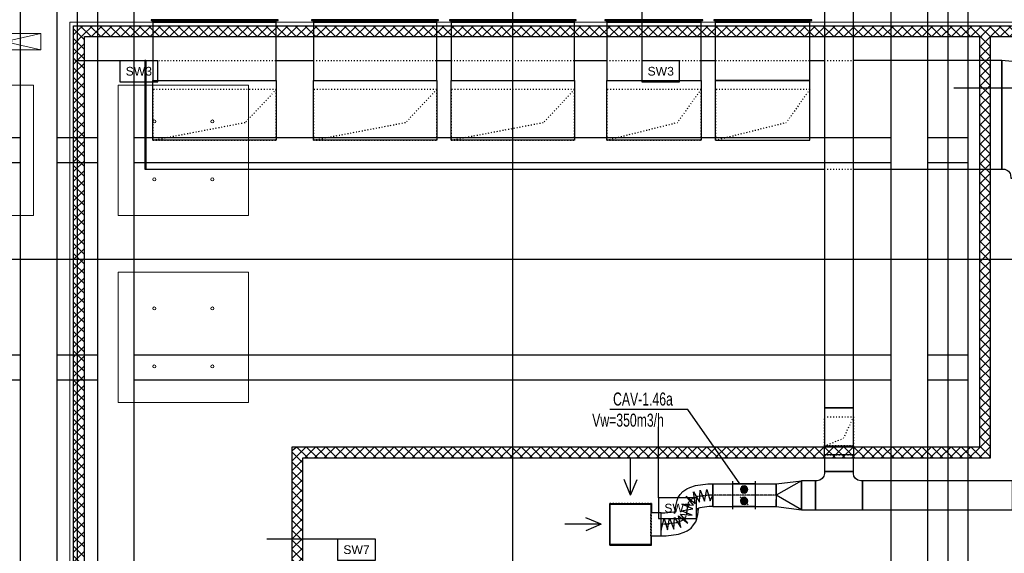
# Model space of a CAD drawing. Header units: centimetres. Extents: x -228435 to 46820, y -89367 to 152985.
# Tile 246 of 256: x -11332 to 2240, y 6939 to 14303. Entities that reach past the tile are written whole.
import ezdxf

# ---------------------------------------------------------------- set-up
doc = ezdxf.new("R2010")
doc.units = ezdxf.units.CM
doc.header["$LTSCALE"] = 50
doc.header["$PDMODE"] = 35
doc.header["$PDSIZE"] = 0.1
for name, pattern in [('CADVENT_CENTERLINE', [9.9, 7.4, -1, 0.5, -1]), ('CADVENT_HIDDEN', [0.8, 0.25, -0.55]), ('Kondygnacja  -0_5$0$HIDDEN', [9.525, 6.35, -3.175]), ('Kondygnacja  -0_5$0$HIDDEN2', [4.7625, 3.175, -1.5875]), ('Osie rzutów$0$DASHDOT2', [12.7, 6.35, -3.175, 0, -3.175]), ('SU Lampy kwadratowe  -1$0$HIDDENX2', [19.05, 12.7, -6.35])]:
    doc.linetypes.add(name, pattern=pattern)
doc.layers.get('0').update_dxf_attribs({"color": 8})
doc.layers.get('DEFPOINTS').update_dxf_attribs({"color": 8})
for name, color, linetype in [('01-103-Went PP_poziom-0_5$0$L_Nawiew', 250, 'Continuous'), ('bgde-wywiewCEN', 7, 'Continuous'), ('bgde-wywiewDETAILS', 250, 'Continuous'), ('bgde-wywiewEXP', 250, 'Continuous'), ('bgde-wywiewHIDDEN', 250, 'Continuous'), ('bgde_AJ_strzałki', 7, 'Continuous'), ('bgde_VAV', 7, 'Continuous'), ('Kondygnacja  -0_5$0$ARCH_GK', 8, 'Continuous'), ('Kondygnacja  -0_5$0$ARCH_INFO_OPISY_PRZEGRODY', 8, 'Continuous'), ('Kondygnacja  -0_5$0$ARCH_KONSTR_POWYŻEJ RZUTU', 8, 'Kondygnacja  -0_5$0$HIDDEN'), ('Kondygnacja  -0_5$0$ARCH_KONSTR_POWYŻEJ RZUTU_IST', 8, 'Kondygnacja  -0_5$0$HIDDEN2'), ('Osie rzutów$0$ARCH_INFO_OSIE_IST', 8, 'Osie rzutów$0$DASHDOT2'), ('Osie rzutów$0$ARCH_INFO_OSIE_OPISY_IST', 8, 'Continuous')]:
    doc.layers.add(name, color=color, linetype=linetype)
for name, color, linetype, lineweight in [('bgde_nawiewnik', 11, 'Continuous', 5), ('Kondygnacja  -0_5$0$ARCH_INFO_WYMIARY', 8, 'Continuous', 9), ('Kondygnacja  -0_5$0$ARCH_WIDOK', 8, 'Continuous', 13), ('SU Lampy kwadratowe  -05$0$ARCH_SUFITY_PODWIESZANE', 8, 'Continuous', 9), ('SU Lampy kwadratowe  -1$0$ARCH_SUFITY_PODWIESZANE', 8, 'SU Lampy kwadratowe  -1$0$HIDDENX2', 9)]:
    doc.layers.add(name, color=color, linetype=linetype, lineweight=lineweight)
doc.styles.add('Kondygnacja  -0_5$0$Arial', font='ARIAL.TTF')
doc.styles.add('Kondygnacja  -0_5$0$Romans', font='Romans.shx', dxfattribs={"width": 0.7})
doc.dimstyles.new('Kondygnacja  -0_5$0$Wymiary 1-100', dxfattribs={"dimtxt": 12, "dimasz": 10, "dimexe": 5, "dimexo": 0, "dimgap": 4, "dimtad": 1, "dimrnd": 0.5, "dimzin": 12, "dimdsep": 46, "dimtxsty": 'Kondygnacja  -0_5$0$Romans', "dimblk": 'Kondygnacja  -0_5$0$_Oblique', "dimcen": 10, "dimdle": 10, "dimclrt": 55, "dimazin": 0, "dimtfac": 1, "dimtmove": 1, "dimatfit": 3, "dimfxl": 8, "dimfxlon": 1, "dimtolj": 1, "dimtzin": 0, "dimarcsym": 0})
pattern_1 = [(45, (-121140, -45000), (-67.35192, 67.35192), []), (135, (-121140, -45000), (-67.35192, -67.35192), [])]

# ---------------------------------------------------------------- blocks, each defined once
blk = doc.blocks.new('Osie rzutów')
at = {"layer": 'Osie rzutów$0$ARCH_INFO_OSIE_IST', "ltscale": 10}
for p, q in [((11060, 12510), (11060, 4623.26)), ((11660, 12510), (11660, 4623.26)), ((12260, 12510), (12260, 4623.26)), ((4436.04, 5600), (15156.54, 5600))]:
    blk.add_line(p, q, dxfattribs=at)
blk = doc.blocks.new('SU Lampy kwadratowe  -05')
at = {"layer": 'SU Lampy kwadratowe  -05$0$ARCH_SUFITY_PODWIESZANE'}
blk.add_lwpolyline([(10820, 5840), (11000, 5840), (11000, 5660), (10820, 5660)], close=True, dxfattribs=at)
for centre in [(11166.4, 5790), (11246.4, 5790), (11166.4, 5710), (11246.4, 5710), (11166.4, 5531.9), (11246.4, 5531.9), (11166.4, 5451.9), (11246.4, 5451.9)]:
    blk.add_circle(centre, 2, dxfattribs=at)
at = {"layer": 'SU Lampy kwadratowe  -1$0$ARCH_SUFITY_PODWIESZANE', "ltscale": 2.5}
for points in [[(11116.4, 5840), (11296.4, 5840), (11296.4, 5660), (11116.4, 5660)], [(11116.4, 5581.9), (11296.4, 5581.9), (11296.4, 5401.9), (11116.4, 5401.9)]]:
    blk.add_lwpolyline(points, close=True, dxfattribs=at)
blk = doc.blocks.new('Kondygnacja  -0_5$0$konstrukcja istniejąca -0.5')
at = {"layer": 'Kondygnacja  -0_5$0$ARCH_KONSTR_POWYŻEJ RZUTU_IST', "ltscale": 10}
for points in [[(10982, 5025), (10982, 6175)], [(11032, 6175), (11032, 5025)], [(11088, 6175), (11088, 5025)], [(11138, 6175), (11138, 5025)], [(12182, 5025), (12182, 6175)], [(12232, 6175), (12232, 5025)], [(12288, 5025), (12288, 6175)], [(9938, 5767.9), (10982, 5767.9)], [(11032, 5767.9), (11088, 5767.9)], [(11138, 5767.9), (12182, 5767.9)], [(12232, 5767.9), (12288, 5767.9)], [(10982, 5732.9), (9938, 5732.9)], [(11088, 5732.9), (11032, 5732.9)], [(12182, 5732.9), (11138, 5732.9)], [(12288, 5732.9), (12232, 5732.9)], [(9938, 5467.9), (10982, 5467.9)], [(11032, 5467.9), (11088, 5467.9)], [(11138, 5467.9), (12182, 5467.9)], [(12232, 5467.9), (12288, 5467.9)], [(10982, 5432.9), (9938, 5432.9)], [(11088, 5432.9), (11032, 5432.9)], [(12182, 5432.9), (11138, 5432.9)], [(12288, 5432.9), (12232, 5432.9)]]:
    blk.add_lwpolyline(points, dxfattribs=at)
blk = doc.blocks.new('Kondygnacja  -0_5$0$_Oblique')
at = {"color": 0, "linetype": 'ByBlock', "lineweight": -2}
blk.add_line((-0.5, -0.5), (0.5, 0.5), dxfattribs=at)
blk = doc.blocks.new('*D212')
at = {"layer": 'DEFPOINTS', "color": 0}
for p in [(-30586, 81900), (-30681, 12490), (9064, 12490)]:
    blk.add_point(p, dxfattribs=at)
at = {"layer": 'Kondygnacja  -0_5$0$ARCH_INFO_WYMIARY', "color": 0, "lineweight": -2}
for p, q in [((-30673, 81900), (-30686, 81900)), ((-30681, 81910), (-30681, 12480)), ((-30673, 12490), (-30686, 12490))]:
    blk.add_line(p, q, dxfattribs=at)
at = {"layer": 'Kondygnacja  -0_5$0$ARCH_INFO_WYMIARY', "color": 0, "lineweight": -2, "xscale": 10, "yscale": 10, "zscale": 10}
for p, rotation in [((-30681, 81900), 90), ((-30681, 12490), 270)]:
    blk.add_blockref('Kondygnacja  -0_5$0$_Oblique', p, dxfattribs=dict(at, rotation=rotation))
at = {"layer": 'Kondygnacja  -0_5$0$ARCH_INFO_WYMIARY', "color": 55, "insert": (-30691, 47195), "char_height": 12, "attachment_point": 5, "rotation": 90, "style": 'Kondygnacja  -0_5$0$Romans'}
blk.add_mtext('\\A1;69410.5', dxfattribs=at)
blk = doc.blocks.new('0026')
at = {"layer": 'bgde_VAV'}
for p, q in [((462656, 9859, 1210), (462656, 9814, 1210)), ((463056, 9814, 1210), (463056, 9859, 1210)), ((462656, 9814, 1210), (462656, 9414, 1210)), ((462656, 9814, 1210), (463056, 9814, 1210)), ((462785, 9784, 1210), (462926, 9643, 1210)), ((462856, 9714, 1210), (462792, 9714, 1210)), ((462856, 9714, 1210), (462795, 9733, 1210)), ((462856, 9714, 1210), (462795, 9694, 1210)), ((462856, 9714, 1210), (462804, 9751, 1210)), ((462856, 9714, 1210), (462804, 9676, 1210)), ((462856, 9714, 1210), (462818, 9765, 1210)), ((462856, 9714, 1210), (462818, 9662, 1210)), ((462856, 9714, 1210), (462836, 9775, 1210)), ((462856, 9714, 1210), (462836, 9653, 1210)), ((462856, 9714, 1210), (462856, 9778, 1210)), ((462856, 9714, 1210), (462875, 9775, 1210)), ((462856, 9714, 1210), (462893, 9765, 1210)), ((462856, 9714, 1210), (462907, 9751, 1210)), ((462856, 9714, 1210), (462916, 9733, 1210)), ((462856, 9714, 1210), (462920, 9714, 1210)), ((462856, 9714, 1210), (462916, 9694, 1210)), ((462856, 9714, 1210), (462907, 9676, 1210)), ((462856, 9714, 1210), (462893, 9662, 1210)), ((462856, 9714, 1210), (462875, 9653, 1210)), ((462856, 9714, 1210), (462856, 9650, 1210)), ((463056, 9414, 1210), (463056, 9814, 1210)), ((462856, 9514, 1210), (462792, 9514, 1210)), ((462856, 9514, 1210), (462795, 9533, 1210)), ((462856, 9514, 1210), (462795, 9494, 1210)), ((462856, 9514, 1210), (462804, 9551, 1210)), ((462856, 9514, 1210), (462804, 9476, 1210)), ((462856, 9514, 1210), (462818, 9565, 1210)), ((462856, 9514, 1210), (462818, 9462, 1210)), ((462856, 9514, 1210), (462836, 9575, 1210)), ((462856, 9514, 1210), (462836, 9453, 1210)), ((462856, 9514, 1210), (462856, 9578, 1210)), ((462856, 9514, 1210), (462875, 9575, 1210)), ((462856, 9514, 1210), (462893, 9565, 1210)), ((462856, 9514, 1210), (462907, 9551, 1210)), ((462856, 9514, 1210), (462916, 9533, 1210)), ((462856, 9514, 1210), (462920, 9514, 1210)), ((462856, 9514, 1210), (462916, 9494, 1210)), ((462856, 9514, 1210), (462907, 9476, 1210)), ((462856, 9514, 1210), (462893, 9462, 1210)), ((462856, 9514, 1210), (462875, 9453, 1210)), ((462856, 9514, 1210), (462856, 9450, 1210)), ((462656, 9414, 1210), (462656, 9369, 1210)), ((462656, 9414, 1210), (463056, 9414, 1210)), ((463056, 9369, 1210), (463056, 9414, 1210))]:
    blk.add_line(p, q, dxfattribs=at)
for centre in [(462856, 9714, 1210), (462856, 9514, 1210)]:
    blk.add_ellipse(centre, major_axis=(0, 64), ratio=1, start_param=-1.570796, end_param=4.712389, dxfattribs=at)
blk = doc.blocks.new('A$C066D7839')
at = {"layer": 'bgde_nawiewnik'}
for p, q in [((-50, -11.15), (-50, 11.15)), ((-50, 11.15), (50, 11.15)), ((-50, -11.15), (50, 11.15)), ((50, -11.15), (-50, 11.15)), ((50, 11.15), (50, -11.15)), ((50, -11.15), (-50, -11.15))]:
    blk.add_line(p, q, dxfattribs=at)
blk.add_circle((0, 0), 10, dxfattribs=at)

msp = doc.modelspace()

# ---------------------------------------------------------------- hatches: boundary and pattern name
at = {"layer": 'Kondygnacja  -0_5$0$ARCH_GK', "linetype": 'Continuous', "lineweight": -3}
h = msp.add_hatch(dxfattribs=at)
h.set_pattern_fill('ANSI37', color=256, scale=30, angle=-360, style=0)
h.set_pattern_definition([(45, (-121140, -45000), (-67.35192, 67.35192), []), (135, (-121140, -45000), (-67.35192, -67.35192), [])])
h.paths.add_polyline_path([(-10440, 14070), (-10590, 14220), (-10590, 5935), (-10477.5, 5935), (-10440, 6010)], flags=0)
h.paths.add_polyline_path([(-10440, 5860), (-10477.5, 5935), (-10590, 5935), (-10590, 5355), (-10440, 5355)], flags=0)
h = msp.add_hatch(dxfattribs=at)
h.set_pattern_fill('ANSI37', color=256, scale=30, angle=-360, style=0)
h.set_pattern_definition(pattern_1)
h.paths.add_polyline_path([(-10590, 14220), (-10440, 14070), (1900, 14070), (1975, 14107.5), (1975, 14220)], flags=0)
h.paths.add_polyline_path([(1975, 14220), (1975, 14107.5), (2050, 14070), (7830, 14070), (7830, 14220)], flags=0)
h = msp.add_hatch(dxfattribs=at)
h.set_pattern_fill('ANSI37', color=256, scale=30, angle=-360, style=0)
h.set_pattern_definition(pattern_1)
h.paths.add_polyline_path([(2050, 14070), (1975, 14107.5), (1900, 14070), (1900, 8405), (2050, 8255)], flags=0)
h = msp.add_hatch(dxfattribs=at)
h.set_pattern_fill('ANSI37', color=256, scale=30, angle=-360, style=0)
h.set_pattern_definition([(45, (-121140, -45000), (-67.35192, 67.35192), []), (135, (-121140, -45000), (-67.35192, -67.35192), [])])
h.paths.add_polyline_path([(-7580, 8405), (-7430, 8255), (2050, 8255), (1900, 8405)], flags=0)
h = msp.add_hatch(dxfattribs=at)
h.set_pattern_fill('ANSI37', color=256, scale=30, angle=-360, style=0)
h.set_pattern_definition([(45, (-121140, -45000), (-67.35192, 67.35192), []), (135, (-121140, -45000), (-67.35192, -67.35192), [])])
h.paths.add_polyline_path([(-7430, 8255), (-7580, 8405), (-7580, 6010), (-7430, 5860)], flags=0)

# ---------------------------------------------------------------- linework, layer by layer
at = {"layer": 'bgde-wywiewCEN', "linetype": 'CADVENT_CENTERLINE', "ltscale": 0.06}
for p, q in [((-1837.428, 7740.989), (-1986.98, 7721.478)), ((-1777.165, 7740.989), (-1837.428, 7740.989)), ((-905.093, 7740.989), (-1777.165, 7740.989)), ((-2115.491, 7636.889), (-2127.893, 7599.651)), ((-2091.075, 7670.558), (-2115.491, 7636.889)), ((-2049.84, 7699.23), (-2091.075, 7670.558)), ((-1986.98, 7721.478), (-2049.84, 7699.23)), ((-2141.071, 7480.798), (-2153.473, 7443.56)), ((-2135.877, 7520.178), (-2141.071, 7480.798)), ((-2133.086, 7560.271), (-2135.877, 7520.178)), ((-2127.893, 7599.651), (-2133.086, 7560.271)), ((-2431.536, 7339.46), (-2491.799, 7339.46)), ((-2281.984, 7358.971), (-2431.536, 7339.46)), ((-2219.124, 7381.219), (-2281.984, 7358.971)), ((-2177.889, 7409.891), (-2219.124, 7381.219)), ((-2153.473, 7443.56), (-2177.889, 7409.891))]:
    msp.add_line(p, q, dxfattribs=at)
at = {"layer": 'bgde-wywiewDETAILS', "linetype": 'CADVENT_HIDDEN', "extrusion": (1, 0, 0)}
for p, q in [((-7794.91, 13340.686), (-8219.91, 12885.686)), ((-5583.93, 13340.686), (-6008.93, 12885.686)), ((-1939.683, 13340.686), (-2264.683, 12885.686)), ((-439.685, 13340.686), (-764.685, 12885.686)), ((-9494.91, 12640.686), (-8219.91, 12885.686)), ((-7283.93, 12640.686), (-6008.93, 12885.686)), ((-3239.683, 12640.686), (-2264.683, 12885.686)), ((-1739.685, 12640.686), (-764.685, 12885.686))]:
    msp.add_line(p, q, dxfattribs=at)
at = {"layer": 'bgde-wywiewDETAILS', "linetype": 'CADVENT_HIDDEN', "extrusion": (1, 1.38778e-17, 0)}
for p in [(-3684.133, 13340.686), (-5384.133, 12640.686)]:
    msp.add_line(p, (-4109.133, 12885.686), dxfattribs=at)
at = {"layer": 'bgde-wywiewDETAILS', "linetype": 'CADVENT_HIDDEN', "extrusion": (6.12323e-17, -1, 0)}
for p in [(160.471, 8822.75), (-239.529, 8422.75)]:
    msp.add_line(p, (20.471, 8522.75), dxfattribs=at)
at = {"layer": 'bgde-wywiewEXP', "linetype": 'Continuous'}
for points in [[(-239.529, 8947.75), (160.471, 8947.75), (160.471, 18841.586), (-239.529, 18841.586)], [(-9519.91, 14293.772), (-7769.91, 14293.772), (-7769.91, 14299.772), (-9519.91, 14299.772)], [(-9494.91, 12640.681), (-9494.91, 13465.686), (-7794.91, 13465.686), (-7794.91, 14269.772), (-9494.91, 14269.772), (-9494.91, 13465.686), (-7794.91, 13465.686), (-7794.91, 12640.681)], [(-7308.93, 14293.772), (-5558.93, 14293.772), (-5558.93, 14299.772), (-7308.93, 14299.772)], [(-7283.93, 12640.681), (-7283.93, 13465.686), (-5583.93, 13465.686), (-5583.93, 14269.772), (-7283.93, 14269.772), (-7283.93, 13465.686), (-5583.93, 13465.686), (-5583.93, 12640.681)], [(-5409.133, 14293.772), (-3659.133, 14293.772), (-3659.133, 14299.772), (-5409.133, 14299.772)], [(-5384.133, 12640.681), (-5384.133, 13465.686), (-3684.133, 13465.686), (-3684.133, 14269.772), (-5384.133, 14269.772), (-5384.133, 13465.686), (-3684.133, 13465.686), (-3684.133, 12640.681)], [(-3264.683, 14293.686), (-1914.683, 14293.686), (-1914.683, 14299.686), (-3264.683, 14299.686)], [(-3239.683, 12640.681), (-3239.683, 13465.686), (-1939.683, 13465.686), (-1939.683, 14269.686), (-3239.683, 14269.686), (-3239.683, 13465.686), (-1939.683, 13465.686), (-1939.683, 12640.681)], [(-1764.685, 14293.686), (-414.685, 14293.686), (-414.685, 14299.686), (-1764.685, 14299.686)], [(-9604.91, 12240.686), (-9594.91, 12240.686), (-9594.91, 13740.686), (-9604.91, 13740.686)], [(2204.379, 12240.695), (2248.888, 12238.773), (2267.649, 12233.082), (2284.939, 12223.84), (2300.094, 12211.403), (2312.532, 12196.248), (2321.774, 12178.957), (2327.465, 12160.197), (2329.386, 12115.686), (3829.386, 12115.686), (3798.642, 12452.832), (3707.593, 12752.983), (3559.736, 13029.603), (3360.755, 13272.063), (3118.295, 13471.044), (2841.674, 13618.901), (2541.524, 13709.951), (2204.394, 13740.695), (2204.386, 12990.695)], [(-239.529, 8507.016), (-239.529, 8422.75), (160.471, 8422.75), (160.471, 8947.748), (-239.529, 8947.748), (-239.529, 8569.198)], [(-239.529, 8065.989), (160.471, 8065.989), (160.471, 8297.75), (-239.529, 8297.75)], [(-905.093, 7740.989), (-905.093, 7898.489), (-555.093, 7940.989)], [(-555.093, 7540.989), (-555.093, 7940.989)], [(285.471, 7540.989), (2354.386, 7540.989), (2354.386, 7940.989), (285.471, 7940.989)], [(-3191.799, 7059.46), (-3191.799, 7619.46), (-2631.799, 7619.46), (-2631.799, 7059.46)]]:
    msp.add_lwpolyline(points, close=True, dxfattribs=at)
for points in [[(-9494.91, 14269.772), (-7794.91, 14269.772), (-7794.91, 14293.772)], [(-9494.91, 14269.772), (-9494.91, 14293.772)], [(-7283.93, 14269.772), (-5583.93, 14269.772), (-5583.93, 14293.772)], [(-7283.93, 14269.772), (-7283.93, 14293.772)], [(-5384.133, 14269.772), (-3684.133, 14269.772), (-3684.133, 14293.772)], [(-5384.133, 14269.772), (-5384.133, 14293.772)], [(-3239.683, 14269.686), (-1939.683, 14269.686), (-1939.683, 14293.686)], [(-3239.683, 14269.686), (-3239.683, 14293.686)], [(-1739.685, 12640.681), (-1739.685, 13465.686), (-439.685, 13465.686), (-439.685, 14269.686), (-1739.685, 14269.686), (-1739.685, 14293.686)], [(-1739.685, 12640.681), (-439.685, 12640.681), (-439.685, 13465.686), (-1739.685, 13465.686), (-1739.685, 14269.686), (-439.685, 14269.686), (-439.685, 14293.686)], [(-9594.91, 13740.686), (-9594.91, 12240.686)], [(-9594.91, 13740.686), (-9494.91, 13740.686)], [(-9594.91, 12240.686), (-9594.91, 13740.686)], [(-7794.91, 13740.686), (-7283.93, 13740.686)], [(-5583.93, 13740.686), (-5384.133, 13740.686)], [(-3684.133, 13740.686), (-3239.683, 13740.686)], [(-1939.683, 13740.686), (-1739.685, 13740.686)], [(-439.685, 13740.686), (-239.529, 13740.686)], [(160.471, 12240.686), (2204.386, 12240.686), (2204.386, 13740.686), (160.471, 13740.686)], [(-9594.91, 12240.686), (-239.529, 12240.686)], [(-239.529, 8947.748), (-239.529, 8947.75)], [(160.471, 8947.748), (160.471, 8947.75)], [(-239.529, 8297.75), (-239.529, 8422.75), (160.471, 8422.75), (160.471, 8297.75)], [(-555.093, 7540.989), (285.471, 7540.989), (285.471, 7940.989), (260.471, 7940.989), (222.203, 7948.601), (189.761, 7970.279), (168.083, 8002.721), (160.471, 8040.989), (160.471, 8065.989), (-239.529, 8065.989), (-239.529, 8040.989), (-247.141, 8002.721), (-268.818, 7970.279), (-301.26, 7948.601), (-339.529, 7940.989), (-364.529, 7940.989), (-364.529, 7540.989), (-364.529, 7940.989), (-555.093, 7940.989)], [(-2298.014, 7491.657), (-2293.136, 7528.642), (-2290.345, 7568.735), (-2284.835, 7610.51), (-2270.2, 7666.215), (-2256.207, 7708.23), (-2225.903, 7750.018), (-2191.511, 7792.299), (-2137.929, 7829.556), (-2094.354, 7849.057), (-2017.351, 7876.31), (-1847.351, 7898.489), (-1777.165, 7898.489), (-1777.165, 7583.489), (-1827.504, 7583.489), (-1956.61, 7566.646), (-2005.326, 7549.404)], [(-1777.165, 7583.489), (-1777.165, 7898.489), (-905.093, 7898.489), (-905.093, 7629.62)], [(-905.093, 7583.489), (-555.093, 7540.989), (-905.093, 7740.989), (-905.093, 7595.478)], [(-3199.299, 7051.96), (-3199.299, 7626.96), (-2624.299, 7626.96), (-2624.299, 7496.96)], [(-1777.165, 7583.489), (-905.093, 7583.489), (-905.093, 7629.62)], [(-905.093, 7629.62), (-905.093, 7680.717)], [(-905.093, 7629.62), (-905.093, 7595.478)], [(-2631.799, 7181.96), (-2491.799, 7181.96), (-2491.799, 7496.96), (-2631.799, 7496.96)], [(-2491.799, 7181.96), (-2421.613, 7181.96), (-2251.613, 7204.139), (-2174.61, 7231.392), (-2131.035, 7250.893), (-2077.453, 7288.15), (-2043.06, 7330.431), (-2012.757, 7372.219), (-1998.764, 7414.235), (-1984.129, 7469.939), (-1978.619, 7511.714), (-1975.828, 7551.808), (-1974.767, 7559.853)], [(-2491.799, 7181.96), (-2491.799, 7496.96), (-2441.46, 7496.96), (-2312.354, 7513.804), (-2295.269, 7519.851)], [(-2312.717, 7489.351), (-2295.117, 7513.622)], [(-2307.213, 7511.545), (-2294.197, 7520.596)], [(-1990.639, 7548.817), (-1973.695, 7560.599)], [(-1985.585, 7533.087), (-1977.245, 7558.13)], [(-905.093, 7583.489), (-905.093, 7595.478)], [(-905.093, 7595.478), (-905.093, 7583.489)], [(-3199.299, 7051.96), (-2624.299, 7051.96), (-2624.299, 7181.96)]]:
    msp.add_lwpolyline(points, dxfattribs=at)
at = {"layer": 'bgde-wywiewEXP'}
msp.add_lwpolyline([(-2491.799, 7339.46), (-2488.921, 7260.711), (-2449.673, 7418.776), (-2401.897, 7263.228), (-2374.271, 7423.413), (-2313.984, 7272.4), (-2304.205, 7434.618), (-2219.84, 7295.48), (-2249.179, 7454.398), (-2121.75, 7354.655), (-2224.385, 7477.819), (-2063.907, 7465.074), (-2214.349, 7526.8), (-2054.524, 7554.783), (-2204.516, 7617.933), (-2044.739, 7602.314), (-2144.564, 7728.382), (-2019.465, 7626.231), (-2045.535, 7786.242), (-1962.872, 7646.273), (-1950.753, 7808.701), (-1891.522, 7657.353), (-1862.153, 7817.508), (-1815.068, 7661.785), (-1777.165, 7740.989)], dxfattribs=at)
at = {"layer": 'bgde-wywiewHIDDEN', "linetype": 'CADVENT_HIDDEN'}
for points in [[(-9519.91, 14293.772), (-7769.91, 14293.772), (-7769.91, 14299.772), (-9519.91, 14299.772)], [(-9519.91, 14293.772), (-9519.91, 14293.772)], [(-9494.91, 14269.772), (-9494.91, 14269.772)], [(-7308.93, 14293.772), (-5558.93, 14293.772), (-5558.93, 14299.772), (-7308.93, 14299.772)], [(-7308.93, 14293.772), (-7308.93, 14293.772)], [(-7283.93, 14269.772), (-7283.93, 14269.772)], [(-5409.133, 14293.772), (-3659.133, 14293.772), (-3659.133, 14299.772), (-5409.133, 14299.772)], [(-5409.133, 14293.772), (-5409.133, 14293.772)], [(-5384.133, 14269.772), (-5384.133, 14269.772)], [(-3264.683, 14293.686), (-1914.683, 14293.686), (-1914.683, 14299.686), (-3264.683, 14299.686)], [(-3264.683, 14293.686), (-3264.683, 14293.686)], [(-3239.683, 14269.686), (-3239.683, 14269.686)], [(-1764.685, 14293.686), (-414.685, 14293.686), (-414.685, 14299.686), (-1764.685, 14299.686)], [(-1764.685, 14293.686), (-1764.685, 14293.686)], [(-1739.685, 14269.686), (-1739.685, 14269.686)], [(-9494.91, 12640.686), (-7794.91, 12640.686), (-7794.91, 13340.686), (-9494.91, 13340.686)], [(-7283.93, 12640.686), (-5583.93, 12640.686), (-5583.93, 13340.686), (-7283.93, 13340.686)], [(-5384.133, 12640.686), (-3684.133, 12640.686), (-3684.133, 13340.686), (-5384.133, 13340.686)], [(-3239.683, 12640.686), (-1939.683, 12640.686), (-1939.683, 13340.686), (-3239.683, 13340.686)], [(-1739.685, 12640.686), (-439.685, 12640.686), (-439.685, 13340.686), (-1739.685, 13340.686)], [(-239.529, 8422.75), (-239.529, 8822.75), (160.471, 8822.75), (160.471, 8422.75)], [(-3199.299, 7051.96), (-2624.299, 7051.96), (-2624.299, 7626.96), (-3199.299, 7626.96)], [(-3199.299, 7626.96), (-3199.299, 7626.96)], [(-3191.799, 7059.46), (-3191.799, 7619.46), (-2631.799, 7619.46), (-2631.799, 7059.46)], [(-3191.799, 7619.46), (-3191.799, 7619.46)], [(-2631.799, 7619.46), (-2631.799, 7619.46)], [(-2631.799, 7619.46), (-2631.799, 7619.46)], [(-2624.299, 7626.96), (-2624.299, 7626.96)], [(-2631.799, 7181.96), (-2631.799, 7496.96), (-2631.799, 7193.949)], [(-3191.799, 7059.46), (-3191.799, 7059.46)], [(-2631.799, 7059.46), (-2631.799, 7059.46)], [(-3199.299, 7051.96), (-3199.299, 7051.96)], [(-2624.299, 7051.96), (-2624.299, 7051.96)]]:
    msp.add_lwpolyline(points, close=True, dxfattribs=at)
for points in [[(-9494.91, 14269.772), (-7794.91, 14269.772), (-7794.91, 14293.772), (-9494.91, 14293.772), (-7794.91, 14293.772)], [(-9494.91, 14269.772), (-9494.91, 14293.772)], [(-7283.93, 14269.772), (-5583.93, 14269.772), (-5583.93, 14293.772), (-7283.93, 14293.772), (-5583.93, 14293.772)], [(-7283.93, 14269.772), (-7283.93, 14293.772)], [(-5384.133, 14269.772), (-3684.133, 14269.772), (-3684.133, 14293.772), (-5384.133, 14293.772), (-3684.133, 14293.772)], [(-5384.133, 14269.772), (-5384.133, 14293.772)], [(-3239.683, 14269.686), (-1939.683, 14269.686), (-1939.683, 14293.686), (-3239.683, 14293.686), (-1939.683, 14293.686)], [(-3239.683, 14269.686), (-3239.683, 14293.686)], [(-1739.685, 14269.686), (-439.685, 14269.686), (-439.685, 14293.686), (-1739.685, 14293.686), (-439.685, 14293.686)], [(-1739.685, 14269.686), (-1739.685, 14293.686)], [(-9494.91, 13740.686), (-7794.91, 13740.686)], [(-7283.93, 13740.686), (-5583.93, 13740.686)], [(-5384.133, 13740.686), (-3684.133, 13740.686)], [(-3239.683, 13740.686), (-1939.683, 13740.686)], [(-1739.685, 13740.686), (-439.685, 13740.686)], [(-239.529, 13740.686), (160.471, 13740.686)], [(-239.529, 12240.686), (160.471, 12240.686)], [(-239.529, 8947.75), (-239.529, 8947.752), (160.471, 8947.752), (160.471, 8947.75)], [(-239.529, 8422.75), (-239.529, 8822.75), (160.471, 8822.75), (160.471, 8422.75)], [(-239.529, 8297.75), (-239.529, 8297.748), (160.471, 8297.748), (160.471, 8297.75)], [(-2491.799, 7181.96), (-2491.799, 7496.96)]]:
    msp.add_lwpolyline(points, dxfattribs=at)
at = {"layer": 'bgde_AJ_strzałki'}
for p, q in [((-2911.797, 7743.099, -1147), (-2911.797, 8243.099, -1147)), ((-2911.797, 7743.099, -1147), (-3001.524, 7955.61, 2286)), ((-2911.797, 7743.099, -1147), (-2822.07, 7955.61, 2286)), ((-3315.436, 7339.46, -1147), (-3815.436, 7339.46, -1147)), ((-3315.436, 7339.46, -1147), (-3527.946, 7429.187, 2286)), ((-3315.436, 7339.46, -1147), (-3527.946, 7249.733, 2286))]:
    msp.add_line(p, q, dxfattribs=at)
at = {"layer": 'bgde_VAV'}
for p, q in [((-2122.477, 8925.099, 21.417), (-3195.658, 8925.099, 21.417)), ((-1404.603, 7898.489), (-2122.477, 8925.099, 21.417))]:
    msp.add_line(p, q, dxfattribs=at)
at = {"layer": 'Kondygnacja  -0_5$0$ARCH_GK', "linetype": 'Continuous', "lineweight": -3}
for p, q in [((-10590, 5355), (-10590, 14220)), ((-10590, 14220), (7830, 14220)), ((-10440, 6010), (-10440, 14070)), ((-10440, 14070), (1900, 14070)), ((1900, 14070), (1900, 8405)), ((2050, 14070), (7830, 14070)), ((2050, 8255), (2050, 14070)), ((1900, 8405), (-7580, 8405)), ((-7580, 8405), (-7580, 6010)), ((-7430, 8255), (2050, 8255)), ((-7430, 5860), (-7430, 8255))]:
    msp.add_line(p, q, dxfattribs=at)
at = {"layer": 'Kondygnacja  -0_5$0$ARCH_INFO_OPISY_PRZEGRODY'}
for points in [[(-2755.878, 14626.895), (-2755.878, 13735.179)], [(-9949.198, 13735.179), (-10573.218, 13735.179)], [(2521.996, 13356.788), (1545.376, 13356.788)], [(-2524.658, 7706.599), (-2524.658, 8683.219)], [(-6949.19, 7132.5), (-7925.81, 7132.5)]]:
    msp.add_lwpolyline(points, dxfattribs=at)
for points in [[(-9949.198, 13447.179), (-9429.198, 13447.179), (-9429.198, 13735.179), (-9949.198, 13735.179), (-9949.198, 13447.179)], [(-2755.878, 13447.179), (-2235.878, 13447.179), (-2235.878, 13735.179), (-2755.878, 13735.179), (-2755.878, 13447.179)], [(-2524.658, 7418.599), (-2004.658, 7418.599), (-2004.658, 7706.599), (-2524.658, 7706.599), (-2524.658, 7418.599)], [(-6949.19, 6844.5), (-6429.19, 6844.5), (-6429.19, 7132.5), (-6949.19, 7132.5), (-6949.19, 6844.5)]]:
    msp.add_lwpolyline(points, close=True, dxfattribs=at)
at = {"layer": 'Kondygnacja  -0_5$0$ARCH_WIDOK'}
msp.add_lwpolyline([(-10640, 5355), (-10640, 14270), (7830, 14270)], dxfattribs=at)

# ---------------------------------------------------------------- block references
at = {"layer": '01-103-Went PP_poziom-0_5$0$L_Nawiew', "xscale": 10, "yscale": 10, "zscale": 10}
msp.add_blockref('A$C066D7839', (-11540, 14000, 1920), dxfattribs=at)
at = {"layer": 'bgde_VAV', "xscale": 0.7874999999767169, "yscale": 0.7875000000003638, "zscale": 0.7874999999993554, "rotation": 180}
msp.add_blockref('0026', (363151.696, 15311.791, -952.875), dxfattribs=at)
at = {"layer": 'Kondygnacja  -0_5$0$ARCH_KONSTR_POWYŻEJ RZUTU', "xscale": 10, "yscale": 10, "zscale": 10}
msp.add_blockref('Kondygnacja  -0_5$0$konstrukcja istniejąca -0.5', (-121140, -45000), dxfattribs=at)
at = {"layer": 'Osie rzutów$0$ARCH_INFO_OSIE_OPISY_IST', "xscale": 10, "yscale": 10, "zscale": 10}
msp.add_blockref('Osie rzutów', (-121140, -45000), dxfattribs=at)
at = {"layer": 'SU Lampy kwadratowe  -05$0$ARCH_SUFITY_PODWIESZANE', "xscale": 10, "yscale": 10, "zscale": 10}
msp.add_blockref('SU Lampy kwadratowe  -05', (-121140, -45000), dxfattribs=at)

# ---------------------------------------------------------------- texts
at = {"layer": 'bgde_VAV', "width": 0.7}
for s, p in [('CAV-1.46a', (-3152.714, 8978.118, 1941.417)), ('Vw=350m3/h ', (-3440.658, 8686.646, 4987))]:
    msp.add_text(s, height=180, dxfattribs=at).set_placement(p)
at = {"layer": 'Kondygnacja  -0_5$0$ARCH_INFO_OPISY_PRZEGRODY', "char_height": 120, "width": 520, "attachment_point": 5, "style": 'Kondygnacja  -0_5$0$Arial'}
for s, insert in [('SW3', (-9689.198, 13591.179)), ('SW3', (-2495.878, 13591.179)), ('SW7', (-2264.658, 7562.599)), ('SW7', (-6689.19, 6988.5))]:
    msp.add_mtext(s, dxfattribs=dict(at, insert=insert))

# ---------------------------------------------------------------- dimensions: what is measured, and where the dimension line sits
at = {"layer": 'Kondygnacja  -0_5$0$ARCH_INFO_WYMIARY'}
dim = msp.add_linear_dim(base=(-30681.114, 12489.5), p1=(-30586.301, 81900), p2=(9064, 12489.5), angle=90, dimstyle='Kondygnacja  -0_5$0$Wymiary 1-100', dxfattribs=at)
dim.commit()
dim.dimension.update_dxf_attribs({"geometry": '*D212', "text_midpoint": (-30691.114, 47194.75)})

doc.saveas('drawing.dxf')
